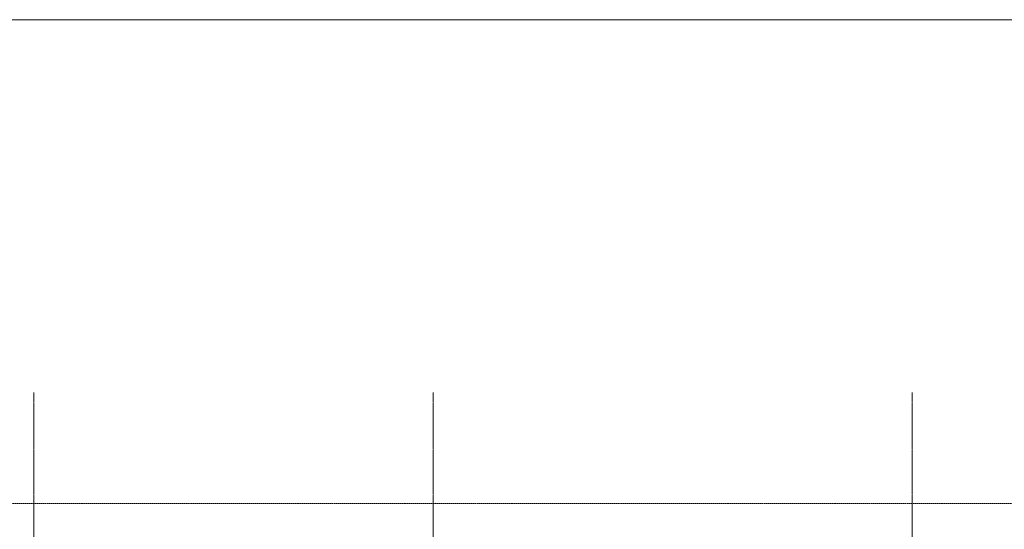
# Model space of a CAD drawing. Extents: x 0 to 92550, y 0 to 59400.
# Tile 102 of 105: x 42974 to 61469, y 48831 to 58400. Entities that reach past the tile are written whole.
import ezdxf
from ezdxf.xclip import XClip

# ---------------------------------------------------------------- set-up
doc = ezdxf.new("R2010")
doc.units = 0
doc.header["$MEASUREMENT"] = 0
doc.header["$XCLIPFRAME"] = 0
doc.linetypes.add('Streep-punt fijn', pattern=[1251.000023, 626.000023, -312.5, 0, -312.5])
doc.linetypes.add('Streeplijn ultragrof', pattern=[750, 500, -250])
doc.layers.add('ZZ 41 Buitenwandafwerking gevelhout', color=7, linetype='Continuous')
doc.layers.add('ZZ A Stramien', color=7, linetype='Continuous')

# ---------------------------------------------------------------- blocks, each defined once
blk = doc.blocks.new('Drawing_1_1', base_point=(5739, 38400))
at = {"layer": 'ZZ 41 Buitenwandafwerking gevelhout', "color": 7, "linetype": 'Streeplijn ultragrof', "lineweight": 5, "ltscale": 0.01}
blk.add_line((7789, 49315), (62239, 49315), dxfattribs=at)
at = {"layer": 'ZZ A Stramien', "color": 7, "linetype": 'Streep-punt fijn', "lineweight": 9, "ltscale": 0.01}
for p, q in [((43239, 50900), (43239, 51400)), ((50739, 50900), (50739, 51400)), ((59739, 50900), (59739, 51400)), ((43239, 50900), (43239, 36400)), ((50739, 50900), (50739, 36400)), ((59739, 50900), (59739, 36400))]:
    blk.add_line(p, q, dxfattribs=at)

msp = doc.modelspace()

# ---------------------------------------------------------------- block references
at = {"color": 7, "linetype": 'Continuous', "lineweight": 25, "ltscale": 0.01}
ref = msp.add_blockref('Drawing_1_1', (5739, 38400), dxfattribs=at)
XClip(ref).set_block_clipping_path([(7788.8666666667, 35400), (63337.9746950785, 51400)])

# ---------------------------------------------------------------- next in the draw order: linework, layer by layer
at = {"color": 7, "linetype": 'Continuous', "lineweight": 15, "ltscale": 0.01, "flags": 128}
msp.add_lwpolyline([(1000, 58400), (83100, 58400), (83100, 1000), (1000, 1000)], close=True, dxfattribs=at)

doc.saveas('drawing.dxf')
